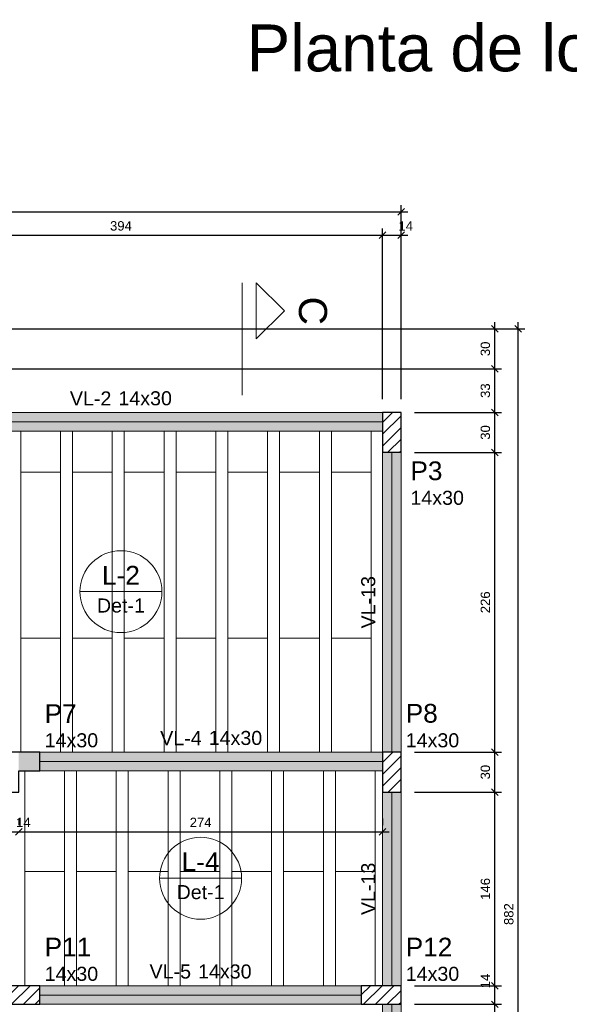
# Model space of a CAD drawing. Header units: millimetres. Extents: x 337 to 526, y -381 to -65.
# Tile 76 of 104: x 355.48 to 363.76, y -110.06 to -95.22. Entities that reach past the tile are written whole.
import ezdxf

# ---------------------------------------------------------------- set-up
doc = ezdxf.new("R2010")
doc.units = ezdxf.units.MM
doc.header["$MEASUREMENT"] = 0
doc.linetypes.add('DOT', pattern=[6.35, 0, -6.35])
doc.layers.get('0').update_dxf_attribs({"lineweight": 5})
for name, color, linetype, lineweight in [('FO-Cortes', 7, 'Continuous', 5), ('FO-Cotas', 5, 'Continuous', 5), ('FO-Eixos', 5, 'Continuous', 5), ('FO-Hachura pilar que morre', 106, 'Continuous', 5), ('FO-Hachura pilar que passa', 19, 'Continuous', 5), ('FO-Hachura viga', 43, 'Continuous', 5), ('FO-Hachuras das lajes', 1, 'Continuous', 20), ('FO-Pilares', 152, 'Continuous', 30), ('FO-Textos das lajes', 102, 'Continuous', 20), ('FO-Textos das vigas', 7, 'Continuous', 5), ('FO-Textos dos pilares', 7, 'Continuous', 5), ('FO-Vigas', 1, 'Continuous', 20), ('LC-Textos', 102, 'Continuous', 20)]:
    doc.layers.add(name, color=color, linetype=linetype, lineweight=lineweight)
doc.styles.add('Arial', font='arial.ttf')
doc.dimstyles.new('UM_50.000000', dxfattribs={"dimtxt": 0.18, "dimasz": 0.1, "dimexe": 0.1, "dimexo": 0.2, "dimgap": 0, "dimtad": 1, "dimtih": 1, "dimtoh": 1, "dimdec": 1, "dimlfac": 50, "dimzin": 0, "dimdsep": 46, "dimtxsty": 'Standard', "dimcen": 0.09, "dimdle": 0.1, "dimadec": 1, "dimazin": 2, "dimtfac": 1, "dimtdec": 4, "dimtofl": 0, "dimtmove": 0, "dimatfit": 3, "dimfxl": 1, "dimtolj": 1, "dimarcsym": 0})
pattern_1 = [(45, (341.78375, -155.80293), (-0.08838835, 0.08838835), [])]

# ---------------------------------------------------------------- blocks, each defined once
blk = doc.blocks.new('_Oblique')
at = {"color": 0, "linetype": 'ByBlock', "lineweight": -2}
blk.add_line((-0.5, -0.5), (0.5, 0.5), dxfattribs=at)
blk = doc.blocks.new('*D397')
at = {"layer": 'Defpoints', "color": 0, "transparency": 16777216}
for p in [(360.941, -98.468), (353.061, -99.88), (360.941, -101.14)]:
    blk.add_point(p, dxfattribs=at)
at = {"layer": 'FO-Cotas', "color": 0, "lineweight": -2, "transparency": 16777216}
for p, q in [((353.061, -99.68), (353.061, -98.368)), ((360.941, -100.94), (360.941, -98.368)), ((352.961, -98.468), (361.041, -98.468))]:
    blk.add_line(p, q, dxfattribs=at)
at = {"layer": 'FO-Cotas', "color": 0, "lineweight": -2, "transparency": 16777216, "xscale": 0.1, "yscale": 0.1, "zscale": 0.1, "rotation": 180}
blk.add_blockref('_Oblique', (353.061, -98.468), dxfattribs=at)
at = {"layer": 'FO-Cotas', "color": 0, "lineweight": -2, "transparency": 16777216, "xscale": 0.1, "yscale": 0.1, "zscale": 0.1}
blk.add_blockref('_Oblique', (360.941, -98.468), dxfattribs=at)
at = {"layer": 'FO-Cotas', "color": 7, "transparency": 16777216, "insert": (357.001, -98.327), "char_height": 0.1412, "attachment_point": 5, "rotation": 0.0057, "style": 'Arial'}
blk.add_mtext('\\A1;394', dxfattribs=at)
blk = doc.blocks.new('*D398')
at = {"layer": 'Defpoints', "color": 0, "transparency": 16777216}
for p in [(361.221, -98.468), (360.941, -101.14), (361.221, -101.14)]:
    blk.add_point(p, dxfattribs=at)
at = {"layer": 'FO-Cotas', "color": 0, "lineweight": -2, "transparency": 16777216}
for p, q in [((360.941, -100.94), (360.941, -98.368)), ((361.221, -100.94), (361.221, -98.368)), ((360.841, -98.468), (361.321, -98.468))]:
    blk.add_line(p, q, dxfattribs=at)
at = {"layer": 'FO-Cotas', "color": 0, "lineweight": -2, "transparency": 16777216, "xscale": 0.1, "yscale": 0.1, "zscale": 0.1, "rotation": 180}
blk.add_blockref('_Oblique', (360.941, -98.468), dxfattribs=at)
at = {"layer": 'FO-Cotas', "color": 0, "lineweight": -2, "transparency": 16777216, "xscale": 0.1, "yscale": 0.1, "zscale": 0.1}
blk.add_blockref('_Oblique', (361.221, -98.468), dxfattribs=at)
at = {"layer": 'FO-Cotas', "color": 7, "transparency": 16777216, "insert": (361.291, -98.327), "char_height": 0.1412, "attachment_point": 5, "rotation": 0.0057, "style": 'Arial'}
blk.add_mtext('\\A1;14', dxfattribs=at)
blk = doc.blocks.new('*D399')
at = {"layer": 'Defpoints', "color": 0, "transparency": 16777216}
for p in [(361.221, -98.115), (347.261, -99.88), (361.221, -101.14)]:
    blk.add_point(p, dxfattribs=at)
at = {"layer": 'FO-Cotas', "color": 0, "lineweight": -2, "transparency": 16777216}
for p, q in [((347.261, -99.68), (347.261, -98.015)), ((361.221, -100.94), (361.221, -98.015)), ((347.161, -98.115), (361.321, -98.115))]:
    blk.add_line(p, q, dxfattribs=at)
at = {"layer": 'FO-Cotas', "color": 0, "lineweight": -2, "transparency": 16777216, "xscale": 0.1, "yscale": 0.1, "zscale": 0.1, "rotation": 180}
blk.add_blockref('_Oblique', (347.261, -98.115), dxfattribs=at)
at = {"layer": 'FO-Cotas', "color": 0, "lineweight": -2, "transparency": 16777216, "xscale": 0.1, "yscale": 0.1, "zscale": 0.1}
blk.add_blockref('_Oblique', (361.221, -98.115), dxfattribs=at)
at = {"layer": 'FO-Cotas', "color": 7, "transparency": 16777216, "insert": (354.241, -97.974), "char_height": 0.1412, "attachment_point": 5, "rotation": 0.0057, "style": 'Arial'}
blk.add_mtext('\\A1;698', dxfattribs=at)
blk = doc.blocks.new('*D373')
at = {"layer": 'Defpoints', "color": 0, "transparency": 16777216}
for p in [(361.221, -110.06), (362.633, -110.06), (361.221, -114.9)]:
    blk.add_point(p, dxfattribs=at)
at = {"layer": 'FO-Cotas', "color": 0, "lineweight": -2, "transparency": 16777216}
for p, q in [((362.633, -115), (362.633, -109.96)), ((361.421, -110.06), (362.733, -110.06)), ((361.421, -114.9), (362.733, -114.9))]:
    blk.add_line(p, q, dxfattribs=at)
at = {"layer": 'FO-Cotas', "color": 0, "lineweight": -2, "transparency": 16777216, "xscale": 0.1, "yscale": 0.1, "zscale": 0.1}
for p, rotation in [((362.633, -110.06), 90), ((362.633, -114.9), 270)]:
    blk.add_blockref('_Oblique', p, dxfattribs=dict(at, rotation=rotation))
at = {"layer": 'FO-Cotas', "color": 7, "transparency": 16777216, "insert": (362.491, -112.48), "char_height": 0.1412, "attachment_point": 5, "rotation": 90, "style": 'Arial'}
blk.add_mtext('\\A1;242', dxfattribs=at)
blk = doc.blocks.new('*D374')
at = {"layer": 'Defpoints', "color": 0, "transparency": 16777216}
for p in [(361.221, -109.78), (362.633, -109.78), (361.221, -110.06)]:
    blk.add_point(p, dxfattribs=at)
at = {"layer": 'FO-Cotas', "color": 0, "lineweight": -2, "transparency": 16777216}
for p, q in [((361.421, -109.78), (362.733, -109.78)), ((362.633, -110.16), (362.633, -109.68)), ((361.421, -110.06), (362.733, -110.06))]:
    blk.add_line(p, q, dxfattribs=at)
at = {"layer": 'FO-Cotas', "color": 0, "lineweight": -2, "transparency": 16777216, "xscale": 0.1, "yscale": 0.1, "zscale": 0.1}
for p, rotation in [((362.633, -109.78), 90), ((362.633, -110.06), 270)]:
    blk.add_blockref('_Oblique', p, dxfattribs=dict(at, rotation=rotation))
at = {"layer": 'FO-Cotas', "color": 7, "transparency": 16777216, "insert": (362.491, -109.709), "char_height": 0.1412, "attachment_point": 5, "rotation": 90, "style": 'Arial'}
blk.add_mtext('\\A1;14', dxfattribs=at)
blk = doc.blocks.new('*D375')
at = {"layer": 'Defpoints', "color": 0, "transparency": 16777216}
for p in [(361.221, -106.86), (362.633, -106.86), (361.221, -109.78)]:
    blk.add_point(p, dxfattribs=at)
at = {"layer": 'FO-Cotas', "color": 0, "lineweight": -2, "transparency": 16777216}
for p, q in [((362.633, -109.88), (362.633, -106.76)), ((361.421, -106.86), (362.733, -106.86)), ((361.421, -109.78), (362.733, -109.78))]:
    blk.add_line(p, q, dxfattribs=at)
at = {"layer": 'FO-Cotas', "color": 0, "lineweight": -2, "transparency": 16777216, "xscale": 0.1, "yscale": 0.1, "zscale": 0.1}
for p, rotation in [((362.633, -106.86), 90), ((362.633, -109.78), 270)]:
    blk.add_blockref('_Oblique', p, dxfattribs=dict(at, rotation=rotation))
at = {"layer": 'FO-Cotas', "color": 7, "transparency": 16777216, "insert": (362.491, -108.32), "char_height": 0.1412, "attachment_point": 5, "rotation": 90, "style": 'Arial'}
blk.add_mtext('\\A1;146', dxfattribs=at)
blk = doc.blocks.new('*D376')
at = {"layer": 'Defpoints', "color": 0, "transparency": 16777216}
for p in [(361.221, -106.26), (362.633, -106.26), (361.221, -106.86)]:
    blk.add_point(p, dxfattribs=at)
at = {"layer": 'FO-Cotas', "color": 0, "lineweight": -2, "transparency": 16777216}
for p, q in [((361.421, -106.26), (362.733, -106.26)), ((362.633, -106.96), (362.633, -106.16)), ((361.421, -106.86), (362.733, -106.86))]:
    blk.add_line(p, q, dxfattribs=at)
at = {"layer": 'FO-Cotas', "color": 0, "lineweight": -2, "transparency": 16777216, "xscale": 0.1, "yscale": 0.1, "zscale": 0.1}
for p, rotation in [((362.633, -106.26), 90), ((362.633, -106.86), 270)]:
    blk.add_blockref('_Oblique', p, dxfattribs=dict(at, rotation=rotation))
at = {"layer": 'FO-Cotas', "color": 7, "transparency": 16777216, "insert": (362.491, -106.56), "char_height": 0.1412, "attachment_point": 5, "rotation": 90, "style": 'Arial'}
blk.add_mtext('\\A1;30', dxfattribs=at)
blk = doc.blocks.new('*D377')
at = {"layer": 'Defpoints', "color": 0, "transparency": 16777216}
for p in [(361.221, -101.74), (362.633, -101.74), (361.221, -106.26)]:
    blk.add_point(p, dxfattribs=at)
at = {"layer": 'FO-Cotas', "color": 0, "lineweight": -2, "transparency": 16777216}
for p, q in [((362.633, -106.36), (362.633, -101.64)), ((361.421, -101.74), (362.733, -101.74)), ((361.421, -106.26), (362.733, -106.26))]:
    blk.add_line(p, q, dxfattribs=at)
at = {"layer": 'FO-Cotas', "color": 0, "lineweight": -2, "transparency": 16777216, "xscale": 0.1, "yscale": 0.1, "zscale": 0.1}
for p, rotation in [((362.633, -101.74), 90), ((362.633, -106.26), 270)]:
    blk.add_blockref('_Oblique', p, dxfattribs=dict(at, rotation=rotation))
at = {"layer": 'FO-Cotas', "color": 7, "transparency": 16777216, "insert": (362.491, -104), "char_height": 0.1412, "attachment_point": 5, "rotation": 90, "style": 'Arial'}
blk.add_mtext('\\A1;226', dxfattribs=at)
blk = doc.blocks.new('*D378')
at = {"layer": 'Defpoints', "color": 0, "transparency": 16777216}
for p in [(361.221, -101.14), (362.633, -101.14), (361.221, -101.74)]:
    blk.add_point(p, dxfattribs=at)
at = {"layer": 'FO-Cotas', "color": 0, "lineweight": -2, "transparency": 16777216}
for p, q in [((362.633, -101.84), (362.633, -101.04)), ((361.421, -101.14), (362.733, -101.14)), ((361.421, -101.74), (362.733, -101.74))]:
    blk.add_line(p, q, dxfattribs=at)
at = {"layer": 'FO-Cotas', "color": 0, "lineweight": -2, "transparency": 16777216, "xscale": 0.1, "yscale": 0.1, "zscale": 0.1}
for p, rotation in [((362.633, -101.14), 90), ((362.633, -101.74), 270)]:
    blk.add_blockref('_Oblique', p, dxfattribs=dict(at, rotation=rotation))
at = {"layer": 'FO-Cotas', "color": 7, "transparency": 16777216, "insert": (362.491, -101.44), "char_height": 0.1412, "attachment_point": 5, "rotation": 90, "style": 'Arial'}
blk.add_mtext('\\A1;30', dxfattribs=at)
blk = doc.blocks.new('*D379')
at = {"layer": 'Defpoints', "color": 0, "transparency": 16777216}
for p in [(353.061, -100.48), (362.633, -100.48), (361.221, -101.14)]:
    blk.add_point(p, dxfattribs=at)
at = {"layer": 'FO-Cotas', "color": 0, "lineweight": -2, "transparency": 16777216}
for p, q in [((362.633, -101.24), (362.633, -100.38)), ((353.261, -100.48), (362.733, -100.48)), ((361.421, -101.14), (362.733, -101.14))]:
    blk.add_line(p, q, dxfattribs=at)
at = {"layer": 'FO-Cotas', "color": 0, "lineweight": -2, "transparency": 16777216, "xscale": 0.1, "yscale": 0.1, "zscale": 0.1}
for p, rotation in [((362.633, -100.48), 90), ((362.633, -101.14), 270)]:
    blk.add_blockref('_Oblique', p, dxfattribs=dict(at, rotation=rotation))
at = {"layer": 'FO-Cotas', "color": 7, "transparency": 16777216, "insert": (362.491, -100.81), "char_height": 0.1412, "attachment_point": 5, "rotation": 90, "style": 'Arial'}
blk.add_mtext('\\A1;33', dxfattribs=at)
blk = doc.blocks.new('*D380')
at = {"layer": 'Defpoints', "color": 0, "transparency": 16777216}
for p in [(353.061, -99.88), (362.633, -99.88), (353.061, -100.48)]:
    blk.add_point(p, dxfattribs=at)
at = {"layer": 'FO-Cotas', "color": 0, "lineweight": -2, "transparency": 16777216}
for p, q in [((353.261, -99.88), (362.733, -99.88)), ((362.633, -100.58), (362.633, -99.78)), ((353.261, -100.48), (362.733, -100.48))]:
    blk.add_line(p, q, dxfattribs=at)
at = {"layer": 'FO-Cotas', "color": 0, "lineweight": -2, "transparency": 16777216, "xscale": 0.1, "yscale": 0.1, "zscale": 0.1}
for p, rotation in [((362.633, -99.88), 90), ((362.633, -100.48), 270)]:
    blk.add_blockref('_Oblique', p, dxfattribs=dict(at, rotation=rotation))
at = {"layer": 'FO-Cotas', "color": 7, "transparency": 16777216, "insert": (362.491, -100.18), "char_height": 0.1412, "attachment_point": 5, "rotation": 90, "style": 'Arial'}
blk.add_mtext('\\A1;30', dxfattribs=at)
blk = doc.blocks.new('*D381')
at = {"layer": 'Defpoints', "color": 0, "transparency": 16777216}
for p in [(353.061, -99.88), (362.986, -99.88), (355.281, -117.52)]:
    blk.add_point(p, dxfattribs=at)
at = {"layer": 'FO-Cotas', "color": 0, "lineweight": -2, "transparency": 16777216}
for p, q in [((353.261, -99.88), (363.086, -99.88)), ((362.986, -117.62), (362.986, -99.78)), ((355.481, -117.52), (363.086, -117.52))]:
    blk.add_line(p, q, dxfattribs=at)
at = {"layer": 'FO-Cotas', "color": 0, "lineweight": -2, "transparency": 16777216, "xscale": 0.1, "yscale": 0.1, "zscale": 0.1}
for p, rotation in [((362.986, -99.88), 90), ((362.986, -117.52), 270)]:
    blk.add_blockref('_Oblique', p, dxfattribs=dict(at, rotation=rotation))
at = {"layer": 'FO-Cotas', "color": 7, "transparency": 16777216, "insert": (362.844, -108.7), "char_height": 0.1412, "attachment_point": 5, "rotation": 90, "style": 'Arial'}
blk.add_mtext('\\A1;882', dxfattribs=at)
blk = doc.blocks.new('*D384')
at = {"layer": 'Defpoints', "color": 0, "transparency": 16777216}
for p in [(355.181, -107.46), (355.461, -107.46), (355.461, -107.46)]:
    blk.add_point(p, dxfattribs=at)
at = {"layer": 'FO-Cotas', "color": 0, "lineweight": -2, "transparency": 16777216}
for p, q in [((355.181, -107.26), (355.181, -107.36)), ((355.461, -107.26), (355.461, -107.36)), ((355.081, -107.46), (355.561, -107.46))]:
    blk.add_line(p, q, dxfattribs=at)
at = {"layer": 'FO-Cotas', "color": 0, "lineweight": -2, "transparency": 16777216, "xscale": 0.1, "yscale": 0.1, "zscale": 0.1, "rotation": 180}
blk.add_blockref('_Oblique', (355.181, -107.46), dxfattribs=at)
at = {"layer": 'FO-Cotas', "color": 0, "lineweight": -2, "transparency": 16777216, "xscale": 0.1, "yscale": 0.1, "zscale": 0.1}
blk.add_blockref('_Oblique', (355.461, -107.46), dxfattribs=at)
at = {"layer": 'FO-Cotas', "color": 7, "transparency": 16777216, "insert": (355.531, -107.318), "char_height": 0.1412, "attachment_point": 5, "rotation": 0.0057, "style": 'Arial'}
blk.add_mtext('\\A1;14', dxfattribs=at)
blk = doc.blocks.new('*D385')
at = {"layer": 'Defpoints', "color": 0, "transparency": 16777216}
for p in [(355.461, -107.46), (360.941, -107.46), (360.941, -107.46)]:
    blk.add_point(p, dxfattribs=at)
at = {"layer": 'FO-Cotas', "color": 0, "lineweight": -2, "transparency": 16777216}
for p, q in [((355.461, -107.26), (355.461, -107.36)), ((360.941, -107.26), (360.941, -107.36)), ((355.361, -107.46), (361.041, -107.46))]:
    blk.add_line(p, q, dxfattribs=at)
at = {"layer": 'FO-Cotas', "color": 0, "lineweight": -2, "transparency": 16777216, "xscale": 0.1, "yscale": 0.1, "zscale": 0.1, "rotation": 180}
blk.add_blockref('_Oblique', (355.461, -107.46), dxfattribs=at)
at = {"layer": 'FO-Cotas', "color": 0, "lineweight": -2, "transparency": 16777216, "xscale": 0.1, "yscale": 0.1, "zscale": 0.1}
blk.add_blockref('_Oblique', (360.941, -107.46), dxfattribs=at)
at = {"layer": 'FO-Cotas', "color": 7, "transparency": 16777216, "insert": (358.201, -107.318), "char_height": 0.1412, "attachment_point": 5, "rotation": 0.0057, "style": 'Arial'}
blk.add_mtext('\\A1;274', dxfattribs=at)

msp = doc.modelspace()

# ---------------------------------------------------------------- hatches: boundary and pattern name
at = {"layer": 'FO-Hachura pilar que morre', "linetype": 'Continuous'}
msp.add_hatch(color=256, dxfattribs=at).paths.add_polyline_path([(355.4608, -106.5397), (355.7806, -106.5397), (355.7806, -106.2597), (355.4608, -106.2597), (355.4608, -106.5397)])
at = {"layer": 'FO-Hachura pilar que passa', "linetype": 'Continuous'}
h = msp.add_hatch(dxfattribs=at)
h.set_pattern_fill('ANSI31', color=256, style=0)
h.set_pattern_definition(pattern_1)
h.paths.add_polyline_path([(361.2206, -101.1395), (361.0806, -101.1395), (360.9406, -101.1395), (360.9406, -101.4395), (360.9406, -101.7395), (361.0806, -101.7395), (361.2206, -101.7395), (361.2206, -101.4395)])
h = msp.add_hatch(dxfattribs=at)
h.set_pattern_fill('ANSI31', color=256, style=0)
h.set_pattern_definition(pattern_1)
h.paths.add_polyline_path([(361.2206, -106.2595), (361.0806, -106.2595), (360.9406, -106.2595), (360.9406, -106.5595), (360.9406, -106.8595), (361.0806, -106.8595), (361.2206, -106.8595), (361.2206, -106.5595)])
h = msp.add_hatch(dxfattribs=at)
h.set_pattern_fill('ANSI31', color=256, style=0)
h.set_pattern_definition(pattern_1)
h.paths.add_polyline_path([(355.1808, -109.7795), (355.1808, -109.9195), (355.1808, -110.0595), (355.4808, -110.0595), (355.7808, -110.0595), (355.7808, -109.9195), (355.7808, -109.7795), (355.4808, -109.7795)])
h = msp.add_hatch(dxfattribs=at)
h.set_pattern_fill('ANSI31', color=256, style=0)
h.set_pattern_definition(pattern_1)
h.paths.add_polyline_path([(361.2206, -110.0595), (361.2206, -109.9195), (361.2206, -109.7795), (360.9206, -109.7795), (360.6206, -109.7795), (360.6206, -109.9195), (360.6206, -110.0595), (360.9206, -110.0595)])
at = {"layer": 'FO-Hachura viga', "linetype": 'Continuous'}
for points in [[(360.9406, -101.1395), (360.9406, -101.1395), (353.0606, -101.1395), (352.9206, -101.2795), (353.0606, -101.4195), (360.9406, -101.4195), (360.9406, -101.1395)], [(361.2206, -101.7395), (361.2206, -101.7395), (360.9406, -101.7395), (360.9406, -106.2595), (361.2206, -106.2595), (361.2206, -101.7395)], [(360.9406, -106.5395), (360.9406, -106.5395), (360.9406, -106.2595), (355.7806, -106.2595), (355.7806, -106.5395), (360.9406, -106.5395)], [(361.2206, -106.8595), (361.2206, -106.8595), (360.9406, -106.8595), (360.9406, -109.7795), (361.2206, -109.7795), (361.2206, -106.8595)], [(360.6206, -109.7795), (360.6206, -109.7795), (355.7806, -109.7795), (355.7806, -110.0593), (360.6206, -110.0593), (360.6206, -109.7795)], [(361.2206, -110.0595), (361.2206, -110.0595), (360.9406, -110.0595), (360.9406, -114.8997), (361.2206, -114.8997), (361.2206, -110.0595)]]:
    msp.add_hatch(color=256, dxfattribs=at).paths.add_polyline_path(points)

# ---------------------------------------------------------------- linework, layer by layer
at = {"layer": 'FO-Cortes', "ltscale": 0.2}
msp.add_line((358.8283, -99.1827), (358.8283, -100.8771), dxfattribs=at)
at = {"layer": 'FO-Cortes', "linetype": 'Continuous'}
msp.add_lwpolyline([(359.0401, -99.1827), (359.0401, -100.0299), (359.4637, -99.6063), (359.0401, -99.1827)], close=True, dxfattribs=at)
at = {"layer": 'FO-Eixos'}
for p, q in [((352.9206, -101.2795), (360.9406, -101.2795)), ((361.0806, -106.2595), (361.0806, -101.7395)), ((355.7808, -106.3995), (360.9406, -106.3995)), ((361.0806, -109.7795), (361.0806, -106.8595)), ((355.7808, -109.9195), (360.6206, -109.9195)), ((361.0806, -114.8997), (361.0806, -110.0595))]:
    msp.add_line(p, q, dxfattribs=at)
for points in [[(355.4906, -101.4197), (355.4906, -102.0397), (356.0906, -102.0397), (356.0906, -101.4197)], [(356.2706, -101.4197), (356.2706, -102.0397), (356.8706, -102.0397), (356.8706, -101.4197)], [(357.0506, -101.4197), (357.0506, -102.0397), (357.6506, -102.0397), (357.6506, -101.4197)], [(357.8306, -101.4197), (357.8306, -102.0397), (358.4306, -102.0397), (358.4306, -101.4197)], [(358.6106, -101.4197), (358.6106, -102.0397), (359.2106, -102.0397), (359.2106, -101.4197)], [(359.3906, -101.4197), (359.3906, -102.0397), (359.9906, -102.0397), (359.9906, -101.4197)], [(360.1706, -101.4197), (360.1706, -102.0397), (360.7706, -102.0397), (360.7706, -101.4197)], [(356.0906, -106.2597), (356.0906, -104.5397), (355.4906, -104.5397), (355.4906, -106.2597)], [(356.8706, -106.2597), (356.8706, -104.5397), (356.2706, -104.5397), (356.2706, -106.2597)], [(357.6506, -106.2597), (357.6506, -104.5397), (357.0506, -104.5397), (357.0506, -106.2597)], [(358.4306, -106.2597), (358.4306, -104.5397), (357.8306, -104.5397), (357.8306, -106.2597)], [(359.2106, -106.2597), (359.2106, -104.5397), (358.6106, -104.5397), (358.6106, -106.2597)], [(359.9906, -106.2597), (359.9906, -104.5397), (359.3906, -104.5397), (359.3906, -106.2597)], [(360.7706, -106.2597), (360.7706, -104.5397), (360.1706, -104.5397), (360.1706, -106.2597)], [(355.5506, -106.5397), (355.5506, -108.0597), (356.1506, -108.0597), (356.1506, -106.5397)], [(356.3306, -106.5397), (356.3306, -108.0597), (356.9306, -108.0597), (356.9306, -106.5397)], [(357.1106, -106.5397), (357.1106, -108.0597), (357.7106, -108.0597), (357.7106, -106.5397)], [(357.8906, -106.5397), (357.8906, -108.0597), (358.4906, -108.0597), (358.4906, -106.5397)], [(358.6706, -106.5397), (358.6706, -108.0597), (359.2706, -108.0597), (359.2706, -106.5397)], [(359.4506, -106.5397), (359.4506, -108.0597), (360.0506, -108.0597), (360.0506, -106.5397)], [(360.2306, -106.5397), (360.2306, -108.0597), (360.8306, -108.0597), (360.8306, -106.5397)], [(356.1506, -109.7797), (356.1506, -108.0597), (355.5506, -108.0597), (355.5506, -109.7797)], [(356.9306, -109.7797), (356.9306, -108.0597), (356.3306, -108.0597), (356.3306, -109.7797)], [(357.7106, -109.7797), (357.7106, -108.0597), (357.1106, -108.0597), (357.1106, -109.7797)], [(358.4906, -109.7797), (358.4906, -108.0597), (357.8906, -108.0597), (357.8906, -109.7797)], [(359.2706, -109.7797), (359.2706, -108.0597), (358.6706, -108.0597), (358.6706, -109.7797)], [(360.0506, -109.7797), (360.0506, -108.0597), (359.4506, -108.0597), (359.4506, -109.7797)], [(360.8306, -109.7797), (360.8306, -108.0597), (360.2306, -108.0597), (360.2306, -109.7797)]]:
    msp.add_lwpolyline(points, dxfattribs=at)
for points in [[(356.0906, -104.5397), (356.0906, -102.0397), (355.4906, -102.0397), (355.4906, -104.5397), (356.0906, -104.5397)], [(356.8706, -104.5397), (356.8706, -102.0397), (356.2706, -102.0397), (356.2706, -104.5397), (356.8706, -104.5397)], [(357.6506, -104.5397), (357.6506, -102.0397), (357.0506, -102.0397), (357.0506, -104.5397), (357.6506, -104.5397)], [(358.4306, -104.5397), (358.4306, -102.0397), (357.8306, -102.0397), (357.8306, -104.5397), (358.4306, -104.5397)], [(359.2106, -104.5397), (359.2106, -102.0397), (358.6106, -102.0397), (358.6106, -104.5397), (359.2106, -104.5397)], [(359.9906, -104.5397), (359.9906, -102.0397), (359.3906, -102.0397), (359.3906, -104.5397), (359.9906, -104.5397)], [(360.7706, -104.5397), (360.7706, -102.0397), (360.1706, -102.0397), (360.1706, -104.5397), (360.7706, -104.5397)]]:
    msp.add_lwpolyline(points, close=True, dxfattribs=at)
at = {"layer": 'FO-Hachuras das lajes'}
for p, q in [((355.4906, -106.2597), (355.4906, -101.4197)), ((356.0906, -106.2597), (356.0906, -101.4197)), ((356.2706, -106.2597), (356.2706, -101.4197)), ((356.8706, -106.2597), (356.8706, -101.4197)), ((357.0506, -106.2597), (357.0506, -101.4197)), ((357.6506, -106.2597), (357.6506, -101.4197)), ((357.8306, -106.2597), (357.8306, -101.4197)), ((358.4306, -106.2597), (358.4306, -101.4197)), ((358.6106, -106.2597), (358.6106, -101.4197)), ((359.2106, -106.2597), (359.2106, -101.4197)), ((359.3906, -106.2597), (359.3906, -101.4197)), ((359.9906, -106.2597), (359.9906, -101.4197)), ((360.1706, -106.2597), (360.1706, -101.4197)), ((360.7706, -106.2597), (360.7706, -101.4197)), ((355.5506, -109.7797), (355.5506, -106.5397)), ((356.1506, -109.7797), (356.1506, -106.5397)), ((356.3306, -109.7797), (356.3306, -106.5397)), ((356.9306, -109.7797), (356.9306, -106.5397)), ((357.1106, -109.7797), (357.1106, -106.5397)), ((357.7106, -109.7797), (357.7106, -106.5397)), ((357.8906, -109.7797), (357.8906, -106.5397)), ((358.4906, -109.7797), (358.4906, -106.5397)), ((358.6706, -109.7797), (358.6706, -106.5397)), ((359.2706, -109.7797), (359.2706, -106.5397)), ((359.4506, -109.7797), (359.4506, -106.5397)), ((360.0506, -109.7797), (360.0506, -106.5397)), ((360.2306, -109.7797), (360.2306, -106.5397)), ((360.8306, -109.7797), (360.8306, -106.5397))]:
    msp.add_line(p, q, dxfattribs=at)
at = {"layer": 'FO-Pilares'}
for points in [[(361.2206, -101.1395), (361.0806, -101.1395), (360.9406, -101.1395), (360.9406, -101.4395), (360.9406, -101.7395), (361.0806, -101.7395), (361.2206, -101.7395), (361.2206, -101.4395), (361.2206, -101.1395)], [(355.4608, -106.5397), (355.7806, -106.5397), (355.7806, -106.2597), (355.1808, -106.2597), (355.1808, -106.8595), (355.4608, -106.8595), (355.4608, -106.5397)], [(361.2206, -106.2595), (361.0806, -106.2595), (360.9406, -106.2595), (360.9406, -106.5595), (360.9406, -106.8595), (361.0806, -106.8595), (361.2206, -106.8595), (361.2206, -106.5595), (361.2206, -106.2595)], [(355.1808, -109.7795), (355.1808, -109.9195), (355.1808, -110.0595), (355.4808, -110.0595), (355.7808, -110.0595), (355.7808, -109.9195), (355.7808, -109.7795), (355.4808, -109.7795), (355.1808, -109.7795)], [(361.2206, -110.0595), (361.2206, -109.9195), (361.2206, -109.7795), (360.9206, -109.7795), (360.6206, -109.7795), (360.6206, -109.9195), (360.6206, -110.0595), (360.9206, -110.0595), (361.2206, -110.0595)]]:
    msp.add_lwpolyline(points, close=True, dxfattribs=at)
at = {"layer": 'FO-Textos das lajes'}
for p, q in [((356.3831, -103.8395), (357.6181, -103.8395)), ((357.5832, -108.1595), (358.8182, -108.1595))]:
    msp.add_line(p, q, dxfattribs=at)
for centre in [(357.0006, -103.8395), (358.2007, -108.1595)]:
    msp.add_circle(centre, 0.6175, dxfattribs=at)
at = {"layer": 'FO-Vigas'}
for p, q in [((353.0606, -101.1395), (360.9406, -101.1395)), ((353.0606, -101.4195), (360.9406, -101.4195)), ((360.9406, -106.2595), (360.9406, -101.7395)), ((361.2206, -106.2595), (361.2206, -101.7395)), ((355.7806, -106.2595), (360.9406, -106.2595)), ((355.7806, -106.5395), (360.9406, -106.5395)), ((360.9406, -109.7795), (360.9406, -106.8595)), ((361.2206, -109.7795), (361.2206, -106.8595)), ((355.7808, -109.7795), (360.6206, -109.7795)), ((355.7808, -110.0595), (360.6206, -110.0595)), ((360.9406, -114.8997), (360.9406, -110.0595)), ((361.2206, -114.8997), (361.2206, -110.0595))]:
    msp.add_line(p, q, dxfattribs=at)

# ---------------------------------------------------------------- texts
at = {"layer": 'FO-Cortes', "linetype": 'DOT', "ltscale": 0.2, "insert": (359.6755, -99.6063), "char_height": 0.4236, "width": 0.869897, "attachment_point": 8, "rotation": 270, "line_spacing_factor": 0.798, "style": 'Arial'}
msp.add_mtext('C', dxfattribs=at)
at = {"layer": 'FO-Textos das lajes', "attachment_point": 8, "line_spacing_factor": 0.798, "style": 'Arial'}
for s, insert, char_height, width in [('L-2', (357.0006, -103.7336), 0.2824, 1.088106), ('Det-1', (357.0006, -104.1572), 0.2118, 1.472766), ('L-4', (358.2007, -108.0536), 0.2824, 1.088106), ('Det-1', (358.2007, -108.4772), 0.2118, 1.472766)]:
    msp.add_mtext(s, dxfattribs=dict(at, insert=insert, char_height=char_height, width=width))
at = {"layer": 'FO-Textos das vigas', "linetype": 'Continuous', "char_height": 0.2118, "line_spacing_factor": 0.798, "style": 'Arial'}
for s, insert, width, attachment_point in [('VL-2', (356.8568, -101.0336), 1.272202, 9), ('14x30', (356.9627, -101.0336), 1.640981, 7), ('VL-4', (358.2169, -106.1536), 1.272202, 9), ('14x30', (358.3228, -106.1536), 1.640981, 7), ('VL-5', (358.0569, -109.6736), 1.272202, 9), ('14x30', (358.1628, -109.6736), 1.640981, 7)]:
    msp.add_mtext(s, dxfattribs=dict(at, insert=insert, width=width, attachment_point=attachment_point))
at = {"layer": 'FO-Textos das vigas', "linetype": 'Continuous', "char_height": 0.2118, "width": 1.607162, "attachment_point": 8, "rotation": 90, "line_spacing_factor": 0.798, "style": 'Arial'}
for insert in [(360.8347, -103.9995), (360.8347, -108.3195)]:
    msp.add_mtext('VL-13', dxfattribs=dict(at, insert=insert))
at = {"layer": 'FO-Textos dos pilares', "linetype": 'Continuous', "attachment_point": 7, "line_spacing_factor": 0.798, "style": 'Arial'}
for s, insert, char_height, width in [('P3', (361.3618, -102.1633), 0.2824, 0.920846), ('14x30', (361.3618, -102.534), 0.2118, 1.640981), ('P7', (355.8514, -105.8183), 0.2824, 0.920846), ('P8', (361.2912, -105.8183), 0.2824, 0.920846), ('14x30', (355.8514, -106.1889), 0.2118, 1.640981), ('14x30', (361.2912, -106.1889), 0.2118, 1.640981), ('P11', (355.8514, -109.3383), 0.2824, 1.339547), ('P12', (361.2912, -109.3383), 0.2824, 1.339547), ('14x30', (355.8514, -109.7089), 0.2118, 1.640981), ('14x30', (361.2912, -109.7089), 0.2118, 1.640981)]:
    msp.add_mtext(s, dxfattribs=dict(at, insert=insert, char_height=char_height, width=width))
at = {"layer": 'LC-Textos', "insert": (366.7336, -96.2143), "char_height": 0.706, "width": 15.754346, "attachment_point": 9, "line_spacing_factor": 0.798, "style": 'Arial'}
msp.add_mtext('Planta de locação', dxfattribs=at)

# ---------------------------------------------------------------- dimensions: what is measured, and where the dimension line sits
at = {"layer": 'FO-Cotas'}
for base, p1, p2, picture, middle in [((361.2206, -98.1147), (347.2606, -99.8797), (361.2206, -101.1395), '*D399', (354.2406, -97.9735)), ((360.9406, -98.4677), (353.0606, -99.8797), (360.9406, -101.1395), '*D397', (357.0006, -98.3265)), ((361.2206, -98.4677), (360.9406, -101.1395), (361.2206, -101.1395), '*D398', (361.2912, -98.3265)), ((355.4608, -107.4595), (355.1808, -107.4595), (355.4608, -107.4595), '*D384', (355.5314, -107.3183)), ((360.9406, -107.4595), (355.4608, -107.4595), (360.9406, -107.4595), '*D385', (358.2007, -107.3183))]:
    dim = msp.add_linear_dim(base=base, p1=p1, p2=p2, dimstyle='UM_50.000000', override={"dimtxt": 0.1412, "dimasz": 0.1, "dimexe": 0.1, "dimexo": 0.2, "dimtad": 1, "dimtih": 0, "dimtoh": 0, "dimdec": 1, "dimlfac": 50, "dimzin": 8, "dimtxsty": 'Arial', "dimblk": 'Oblique', "dimblk1": 'Oblique', "dimblk2": 'Oblique', "dimsah": 1, "dimdle": 0.1, "dimse1": 0, "dimse2": 0, "dimclrt": 7, "dimadec": 1, "dimazin": 3, "dimtmove": 2, "dimldrblk": 'Oblique'}, dxfattribs=at)
    dim.commit()
    dim.dimension.update_dxf_attribs({"geometry": picture, "text_midpoint": middle, "dimtype": 160, "text_rotation": 0.00573})
for base, p1, p2, picture, middle in [((362.6326, -99.8797), (353.0606, -100.4797), (353.0606, -99.8797), '*D380', (362.4914, -100.1797)), ((362.9856, -99.8797), (355.2806, -117.5197), (353.0606, -99.8797), '*D381', (362.8444, -108.6997)), ((362.6326, -100.4797), (361.2206, -101.1395), (353.0606, -100.4797), '*D379', (362.4914, -100.8096)), ((362.6326, -101.1395), (361.2206, -101.7395), (361.2206, -101.1395), '*D378', (362.4914, -101.4395)), ((362.6326, -101.7395), (361.2206, -106.2595), (361.2206, -101.7395), '*D377', (362.4914, -103.9995)), ((362.6326, -106.2595), (361.2206, -106.8595), (361.2206, -106.2595), '*D376', (362.4914, -106.5595)), ((362.6326, -106.8595), (361.2206, -109.7795), (361.2206, -106.8595), '*D375', (362.4914, -108.3195)), ((362.6326, -109.7795), (361.2206, -110.0595), (361.2206, -109.7795), '*D374', (362.4914, -109.7089)), ((362.6326, -110.0595), (361.2206, -114.8997), (361.2206, -110.0595), '*D373', (362.4914, -112.4796))]:
    dim = msp.add_linear_dim(base=base, p1=p1, p2=p2, angle=90, dimstyle='UM_50.000000', override={"dimtxt": 0.1412, "dimasz": 0.1, "dimexe": 0.1, "dimexo": 0.2, "dimtad": 1, "dimtih": 0, "dimtoh": 0, "dimdec": 1, "dimlfac": 50, "dimzin": 8, "dimtxsty": 'Arial', "dimblk": 'Oblique', "dimblk1": 'Oblique', "dimblk2": 'Oblique', "dimsah": 1, "dimdle": 0.1, "dimse1": 0, "dimse2": 0, "dimclrt": 7, "dimadec": 1, "dimazin": 3, "dimtmove": 2, "dimldrblk": 'Oblique'}, dxfattribs=at)
    dim.commit()
    dim.dimension.update_dxf_attribs({"geometry": picture, "text_midpoint": middle, "dimtype": 160, "text_rotation": 90})

doc.saveas('drawing.dxf')
